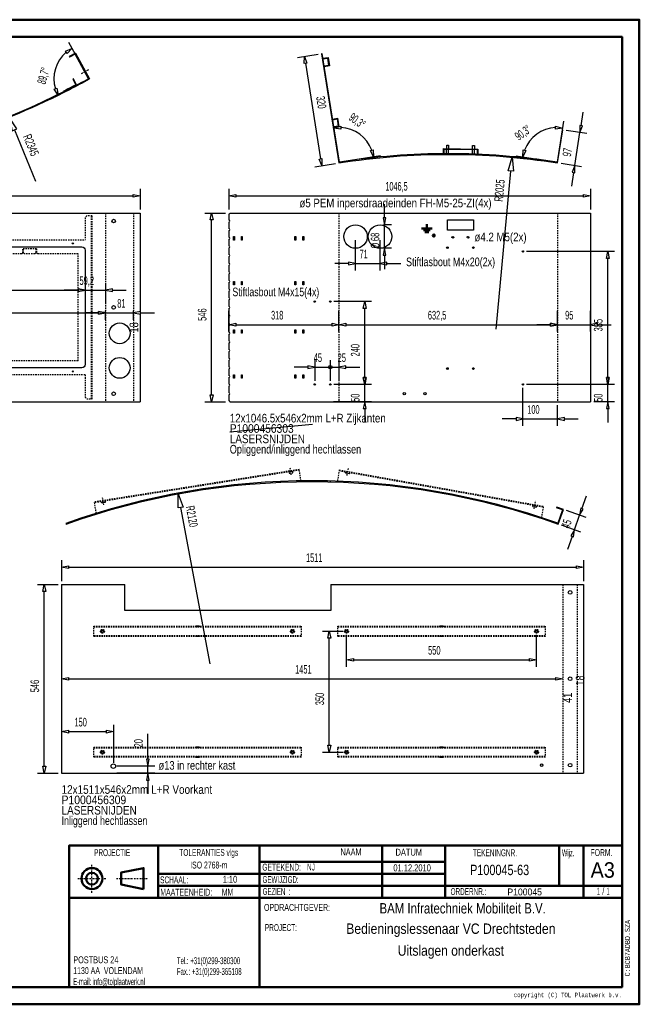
# Model space of a CAD drawing. Extents: x -12108 to -8028, y -6555 to -3705.
# Tile 3 of 3: x -9822 to -8028, y -6555 to -3705. Entities that reach past the tile are written whole.
import ezdxf
from ezdxf.enums import TextEntityAlignment as Align

# ---------------------------------------------------------------- set-up
doc = ezdxf.new("R2010")
doc.units = 0
doc.header["$MEASUREMENT"] = 0
doc.linetypes.add('DASHDOT', pattern=[8.5, 4, -2, 0.5, -2])
doc.linetypes.add('HIDDEN', pattern=[7, 4, -3])
doc.layers.get('0').update_dxf_attribs({"linetype": 'CONTINUOUS'})
for name, color, linetype in [('DIM49', 4, 'CONTINUOUS'), ('LE_GREEN', 3, 'CONTINUOUS'), ('LE_HIDDEN', 7, 'CONTINUOUS'), ('LE_MIDDLE', 7, 'CONTINUOUS'), ('LE_RED', 1, 'CONTINUOUS'), ('TXT_ALL', 7, 'CONTINUOUS'), ('TXT_DIM49', 2, 'CONTINUOUS')]:
    doc.layers.add(name, color=color, linetype=linetype)
doc.layers.add('LE_ALL', color=7, linetype='CONTINUOUS', lineweight=50)
doc.styles.add('MONOTXT', font='monotxt.shx')

# ---------------------------------------------------------------- blocks, each defined once
blk = doc.blocks.new('_D3', base_point=(-9700.9, -5613))
at = {"layer": 'DIM49', "color": 1}
for p, q in [((-9700.9, -5613), (-9680.9, -5609)), ((-9680.9, -5617), (-9700.9, -5613)), ((-9680.9, -5609), (-9680.9, -5617)), ((-9680.9, -5613), (-8269.9, -5613)), ((-8269.9, -5617), (-8269.9, -5609)), ((-8269.9, -5609), (-8249.9, -5613)), ((-8249.9, -5613), (-8269.9, -5617))]:
    blk.add_line(p, q, dxfattribs=at)
at = {"layer": 'TXT_DIM49', "width": 0.537}
blk.add_text('1451', height=25, dxfattribs=at).set_placement((-9000.9, -5598), align=Align.CENTER)
blk = doc.blocks.new('_D4', base_point=(-9700.9, -5340))
at = {"layer": 'DIM49', "color": 1}
for p, q in [((-9700.9, -5270), (-9700.9, -5330)), ((-8189.9, -5270), (-8189.9, -5330)), ((-9700.9, -5290), (-9680.9, -5286)), ((-9680.9, -5294), (-9700.9, -5290)), ((-9680.9, -5286), (-9680.9, -5294)), ((-9680.9, -5290), (-8209.9, -5290)), ((-8209.9, -5294), (-8209.9, -5286)), ((-8209.9, -5286), (-8189.9, -5290)), ((-8189.9, -5290), (-8209.9, -5294))]:
    blk.add_line(p, q, dxfattribs=at)
at = {"layer": 'TXT_DIM49', "width": 0.508}
blk.add_text('1511', height=25, dxfattribs=at).set_placement((-8969.5, -5275), align=Align.CENTER)
blk = doc.blocks.new('_D5', base_point=(-9700.9, -5886))
at = {"layer": 'DIM49', "color": 1}
for p, q in [((-9770.9, -5340), (-9710.9, -5340)), ((-9754.9, -5360), (-9750.9, -5340)), ((-9750.9, -5340), (-9746.9, -5360)), ((-9746.9, -5360), (-9754.9, -5360)), ((-9750.9, -5866), (-9750.9, -5360)), ((-9750.9, -5886), (-9754.9, -5866)), ((-9754.9, -5866), (-9746.9, -5866)), ((-9746.9, -5866), (-9750.9, -5886)), ((-9770.9, -5886), (-9710.9, -5886))]:
    blk.add_line(p, q, dxfattribs=at)
at = {"layer": 'TXT_DIM49', "width": 0.596}
blk.add_text('546', height=25, rotation=90, dxfattribs=at).set_placement((-9765.9, -5634), align=Align.CENTER)
blk = doc.blocks.new('_D6', base_point=(-8263.4, -5165.1))
at = {"layer": 'DIM49', "color": 1}
for p, q in [((-8194.5, -5120.7), (-8181, -5083)), ((-8182.3, -5146.3), (-8238.9, -5126.1)), ((-8198.2, -5119.4), (-8201.2, -5139.5)), ((-8201.2, -5139.5), (-8190.7, -5122)), ((-8190.7, -5122), (-8198.2, -5119.4)), ((-8216.3, -5181.9), (-8201.2, -5139.5)), ((-8197.5, -5188.6), (-8254, -5168.5)), ((-8216.3, -5181.9), (-8226.8, -5199.4)), ((-8219.2, -5202.1), (-8216.3, -5181.9)), ((-8223, -5200.8), (-8236.4, -5238.4)), ((-8226.8, -5199.4), (-8219.2, -5202.1))]:
    blk.add_line(p, q, dxfattribs=at)
at = {"layer": 'TXT_DIM49', "width": 0.596}
blk.add_text('45', height=25, rotation=70.375, dxfattribs=at).set_placement((-8227.4, -5168.5), align=Align.CENTER)
blk = doc.blocks.new('_D7', base_point=(-9363.6, -5077.8))
at = {"layer": 'DIM49', "color": 1}
for p, q in [((-9363.7, -5118.5), (-9363.6, -5077.8)), ((-9363.6, -5077.8), (-9348.9, -5115.8)), ((-9348.9, -5115.8), (-9363.7, -5118.5)), ((-9356.3, -5117.1), (-9272.1, -5569.4))]:
    blk.add_line(p, q, dxfattribs=at)
at = {"layer": 'TXT_DIM49', "width": 0.578}
blk.add_text('R2120', height=25, rotation=280.5514, dxfattribs=at).set_placement((-9335.8, -5145.1), align=Align.CENTER)
blk = doc.blocks.new('_D8', base_point=(-8875.9, -5825.4))
at = {"layer": 'DIM49', "color": 1}
for p, q in [((-8945.9, -5475.4), (-8885.9, -5475.4)), ((-8929.9, -5495.4), (-8925.9, -5475.4)), ((-8921.9, -5495.4), (-8929.9, -5495.4)), ((-8925.9, -5475.4), (-8921.9, -5495.4)), ((-8925.9, -5805.4), (-8925.9, -5495.4)), ((-8925.9, -5825.4), (-8929.9, -5805.4)), ((-8929.9, -5805.4), (-8921.9, -5805.4)), ((-8921.9, -5805.4), (-8925.9, -5825.4)), ((-8945.9, -5825.4), (-8885.9, -5825.4))]:
    blk.add_line(p, q, dxfattribs=at)
at = {"layer": 'TXT_DIM49', "width": 0.596}
blk.add_text('350', height=25, rotation=90, dxfattribs=at).set_placement((-8940.9, -5671.4), align=Align.CENTER)
blk = doc.blocks.new('_D9', base_point=(-8875.9, -5475.4))
at = {"layer": 'DIM49', "color": 1}
for p, q in [((-8875.9, -5578.1), (-8875.9, -5485.4)), ((-8325.9, -5578.1), (-8325.9, -5485.4)), ((-8875.9, -5558.1), (-8855.9, -5554.1)), ((-8855.9, -5554.1), (-8855.9, -5562.1)), ((-8345.9, -5562.1), (-8345.9, -5554.1)), ((-8345.9, -5554.1), (-8325.9, -5558.1)), ((-8855.9, -5562.1), (-8875.9, -5558.1)), ((-8855.9, -5558.1), (-8345.9, -5558.1)), ((-8325.9, -5558.1), (-8345.9, -5562.1))]:
    blk.add_line(p, q, dxfattribs=at)
at = {"layer": 'TXT_DIM49', "width": 0.596}
blk.add_text('550', height=25, dxfattribs=at).set_placement((-8621.9, -5543.1), align=Align.CENTER)
blk = doc.blocks.new('_D10', base_point=(-9700.9, -5886))
at = {"layer": 'DIM49', "color": 1}
for p, q in [((-9700.9, -5746), (-9700.9, -5876)), ((-9550.9, -5746), (-9550.9, -5856)), ((-9700.9, -5766), (-9680.9, -5762)), ((-9680.9, -5770), (-9700.9, -5766)), ((-9680.9, -5762), (-9680.9, -5770)), ((-9680.9, -5766), (-9570.9, -5766)), ((-9570.9, -5770), (-9570.9, -5762)), ((-9570.9, -5762), (-9550.9, -5766)), ((-9550.9, -5766), (-9570.9, -5770))]:
    blk.add_line(p, q, dxfattribs=at)
at = {"layer": 'TXT_DIM49', "width": 0.557}
blk.add_text('150', height=25, rotation=0, dxfattribs=at).set_placement((-9645.5, -5751), align=Align.CENTER)
blk = doc.blocks.new('_D11', base_point=(-9550.9, -5886))
at = {"layer": 'DIM49', "color": 1}
for p, q in [((-9450.9, -5846), (-9450.9, -5772.5)), ((-9430.9, -5866), (-9540.9, -5866)), ((-9446.9, -5846), (-9454.9, -5846)), ((-9454.9, -5846), (-9450.9, -5866)), ((-9450.9, -5866), (-9446.9, -5846)), ((-9450.9, -5886), (-9450.9, -5866)), ((-9430.9, -5886), (-9540.9, -5886)), ((-9450.9, -5886), (-9454.9, -5906)), ((-9446.9, -5906), (-9450.9, -5886)), ((-9454.9, -5906), (-9446.9, -5906)), ((-9450.9, -5906), (-9450.9, -5946))]:
    blk.add_line(p, q, dxfattribs=at)
at = {"layer": 'TXT_DIM49', "width": 0.596}
blk.add_text('20', height=25, rotation=90, dxfattribs=at).set_placement((-9465.9, -5799.6), align=Align.CENTER)
blk = doc.blocks.new('_D12', base_point=(-8896.8, -4117.6))
at = {"layer": 'DIM49', "color": 1}
for p, q in [((-8912.4, -4018.9), (-8892.7, -4013.7)), ((-8892.7, -4013.7), (-8892.2, -4021.7)), ((-8892.2, -4021.7), (-8912.4, -4018.9)), ((-8778.1, -4099.6), (-8877, -4114.6)), ((-8806.8, -4084.2), (-8799, -4082.2)), ((-8797.9, -4102.6), (-8806.8, -4084.2)), ((-8799, -4082.2), (-8797.9, -4102.6))]:
    blk.add_line(p, q, dxfattribs=at)
blk.add_arc((-8896.8, -4117.6), 100, 20.1386, 87.5222, dxfattribs=at)
at = {"layer": 'TXT_DIM49', "width": 0.488}
blk.add_text('90,3°', height=25, rotation=323.8247, dxfattribs=at).set_placement((-8852.5, -4007.6), align=Align.CENTER)
blk = doc.blocks.new('_D13', base_point=(-8266.5, -4117.6))
at = {"layer": 'DIM49', "color": 1}
for p, q in [((-8271.1, -4021.7), (-8270.6, -4013.7)), ((-8270.6, -4013.7), (-8250.9, -4018.9)), ((-8247.8, -3999.1), (-8251.7, -4023.8)), ((-8250.9, -4018.9), (-8271.1, -4021.7)), ((-8385.2, -4099.6), (-8286.3, -4114.6)), ((-8365.4, -4102.6), (-8364.3, -4082.2)), ((-8356.6, -4084.2), (-8365.4, -4102.6)), ((-8364.3, -4082.2), (-8356.6, -4084.2))]:
    blk.add_line(p, q, dxfattribs=at)
blk.add_arc((-8266.5, -4117.6), 100, 92.4778, 159.8614, dxfattribs=at)
at = {"layer": 'TXT_DIM49', "width": 0.488}
blk.add_text('90,3°', height=25, rotation=36.1639, dxfattribs=at).set_placement((-8358, -4042), align=Align.CENTER)
blk = doc.blocks.new('_D14', base_point=(-9216.4, -4538))
at = {"layer": 'DIM49', "color": 1}
for p, q in [((-9216.4, -4608), (-9216.4, -4548)), ((-8897.9, -4608), (-8897.9, -4548)), ((-9216.4, -4588), (-9196.4, -4584)), ((-9196.4, -4592), (-9216.4, -4588)), ((-9196.4, -4584), (-9196.4, -4592)), ((-9196.4, -4588), (-8917.9, -4588)), ((-8917.9, -4592), (-8917.9, -4584)), ((-8917.9, -4584), (-8897.9, -4588)), ((-8897.9, -4588), (-8917.9, -4592))]:
    blk.add_line(p, q, dxfattribs=at)
at = {"layer": 'TXT_DIM49', "width": 0.557}
blk.add_text('318', height=25, dxfattribs=at).set_placement((-9076.7, -4573), align=Align.CENTER)
blk = doc.blocks.new('_D15', base_point=(-8897.9, -4538))
at = {"layer": 'DIM49', "color": 1}
for p, q in [((-8897.9, -4608), (-8897.9, -4548)), ((-8265.4, -4608), (-8265.4, -4548)), ((-8897.9, -4588), (-8877.9, -4584)), ((-8877.9, -4592), (-8897.9, -4588)), ((-8877.9, -4584), (-8877.9, -4592)), ((-8877.9, -4588), (-8285.4, -4588)), ((-8285.4, -4592), (-8285.4, -4584)), ((-8285.4, -4584), (-8265.4, -4588)), ((-8265.4, -4588), (-8285.4, -4592))]:
    blk.add_line(p, q, dxfattribs=at)
at = {"layer": 'TXT_DIM49', "width": 0.535}
blk.add_text('632,5', height=25, dxfattribs=at).set_placement((-8613.8, -4573), align=Align.CENTER)
blk = doc.blocks.new('_D16', base_point=(-8265.4, -4538))
at = {"layer": 'DIM49', "color": 1}
for p, q in [((-8265.4, -4608), (-8265.4, -4548)), ((-8169.9, -4608), (-8169.9, -4548)), ((-8285.4, -4588), (-8325.4, -4588)), ((-8265.4, -4588), (-8285.4, -4584)), ((-8285.4, -4584), (-8285.4, -4592)), ((-8285.4, -4592), (-8265.4, -4588)), ((-8265.4, -4588), (-8169.9, -4588)), ((-8149.9, -4584), (-8169.9, -4588)), ((-8169.9, -4588), (-8149.9, -4592)), ((-8149.9, -4592), (-8149.9, -4584)), ((-8149.9, -4588), (-8109.9, -4588))]:
    blk.add_line(p, q, dxfattribs=at)
at = {"layer": 'TXT_DIM49', "width": 0.596}
blk.add_text('95', height=25, dxfattribs=at).set_placement((-8231.2, -4573), align=Align.CENTER)
blk = doc.blocks.new('_D17', base_point=(-9216.4, -4265))
at = {"layer": 'DIM49', "color": 1}
for p, q in [((-9216.4, -4195), (-9216.4, -4255)), ((-9216.4, -4215), (-9196.4, -4211)), ((-9196.4, -4219), (-9216.4, -4215)), ((-9196.4, -4211), (-9196.4, -4219)), ((-9196.4, -4215), (-8189.9, -4215)), ((-8189.9, -4219), (-8189.9, -4211)), ((-8189.9, -4211), (-8169.9, -4215)), ((-8169.9, -4215), (-8189.9, -4219)), ((-8169.9, -4195), (-8169.9, -4255))]:
    blk.add_line(p, q, dxfattribs=at)
at = {"layer": 'TXT_DIM49', "width": 0.526}
blk.add_text('1046,5', height=25, dxfattribs=at).set_placement((-8731.3, -4200), align=Align.CENTER)
blk = doc.blocks.new('_D18', base_point=(-9216.4, -4811))
at = {"layer": 'DIM49', "color": 1}
for p, q in [((-9286.4, -4265), (-9226.4, -4265)), ((-9270.4, -4285), (-9266.4, -4265)), ((-9266.4, -4265), (-9262.4, -4285)), ((-9262.4, -4285), (-9270.4, -4285)), ((-9266.4, -4791), (-9266.4, -4285)), ((-9286.4, -4811), (-9226.4, -4811)), ((-9266.4, -4811), (-9270.4, -4791)), ((-9270.4, -4791), (-9262.4, -4791)), ((-9262.4, -4791), (-9266.4, -4811))]:
    blk.add_line(p, q, dxfattribs=at)
at = {"layer": 'TXT_DIM49', "width": 0.596}
blk.add_text('546', height=25, rotation=90, dxfattribs=at).set_placement((-9281.4, -4559), align=Align.CENTER)
blk = doc.blocks.new('_D19', base_point=(-8264.9, -4119.9))
at = {"layer": 'DIM49', "color": 1}
for p, q in [((-8197.2, -4012.2), (-8190.9, -3972.7)), ((-8193.2, -4012.8), (-8201.1, -4011.5)), ((-8201.1, -4011.5), (-8200.3, -4031.9)), ((-8200.3, -4031.9), (-8193.2, -4012.8)), ((-8180.6, -4035.1), (-8239.8, -4025.7)), ((-8215.5, -4127.7), (-8200.3, -4031.9)), ((-8195.7, -4130.9), (-8255, -4121.5)), ((-8215.5, -4127.7), (-8222.6, -4146.9)), ((-8214.7, -4148.1), (-8215.5, -4127.7)), ((-8218.6, -4147.5), (-8224.9, -4187)), ((-8222.6, -4146.9), (-8214.7, -4148.1))]:
    blk.add_line(p, q, dxfattribs=at)
at = {"layer": 'TXT_DIM49', "width": 0.596}
blk.add_text('97', height=25, rotation=81, dxfattribs=at).set_placement((-8224.8, -4090.9), align=Align.CENTER)
blk = doc.blocks.new('_D20', base_point=(-8948.5, -3803.8))
at = {"layer": 'DIM49', "color": 1}
for p, q in [((-9017.6, -3814.8), (-8958.4, -3805.4)), ((-8998.7, -3832), (-8997.9, -3811.7)), ((-8997.9, -3811.7), (-8990.8, -3830.8)), ((-8990.8, -3830.8), (-8998.7, -3832)), ((-8994.8, -3831.4), (-8951, -4108)), ((-8967.6, -4130.9), (-8908.3, -4121.5)), ((-8954.9, -4108.6), (-8947, -4107.4)), ((-8947.8, -4127.7), (-8954.9, -4108.6)), ((-8947, -4107.4), (-8947.8, -4127.7))]:
    blk.add_line(p, q, dxfattribs=at)
at = {"layer": 'TXT_DIM49', "width": 0.596}
blk.add_text('320', height=25, rotation=279, dxfattribs=at).set_placement((-8961.3, -3946.6), align=Align.CENTER)
blk = doc.blocks.new('_D21', base_point=(-8581.7, -6120))
at = {"layer": 'DIM49', "color": 1}
for p, q in [((-8407.9, -4142.6), (-8396.8, -4103.4)), ((-8396.8, -4103.4), (-8393, -4144)), ((-8442.4, -4601.3), (-8400.4, -4143.3)), ((-8393, -4144), (-8407.9, -4142.6))]:
    blk.add_line(p, q, dxfattribs=at)
at = {"layer": 'TXT_DIM49', "width": 0.602}
blk.add_text('R2025', height=25, rotation=84.7621, dxfattribs=at).set_placement((-8420.8, -4200.7), align=Align.CENTER)
blk = doc.blocks.new('_D22', base_point=(-8365.4, -4761))
at = {"layer": 'DIM49', "color": 1}
for p, q in [((-8119.9, -4741), (-8119.9, -4701)), ((-8115.9, -4741), (-8123.9, -4741)), ((-8123.9, -4741), (-8119.9, -4761)), ((-8119.9, -4761), (-8115.9, -4741)), ((-8099.9, -4761), (-8355.4, -4761)), ((-8119.9, -4811), (-8119.9, -4761)), ((-8099.9, -4811), (-8159.9, -4811)), ((-8119.9, -4811), (-8123.9, -4831)), ((-8115.9, -4831), (-8119.9, -4811)), ((-8123.9, -4831), (-8115.9, -4831)), ((-8119.9, -4831), (-8119.9, -4871))]:
    blk.add_line(p, q, dxfattribs=at)
at = {"layer": 'TXT_DIM49', "width": 0.596}
blk.add_text('50', height=25, rotation=90, dxfattribs=at).set_placement((-8134.9, -4799.5), align=Align.CENTER)
blk = doc.blocks.new('_D23', base_point=(-8365.4, -4761))
at = {"layer": 'DIM49', "color": 1}
for p, q in [((-8099.9, -4376), (-8355.4, -4376)), ((-8123.9, -4396), (-8119.9, -4376)), ((-8119.9, -4376), (-8115.9, -4396)), ((-8115.9, -4396), (-8123.9, -4396)), ((-8119.9, -4741), (-8119.9, -4396)), ((-8119.9, -4761), (-8123.9, -4741)), ((-8123.9, -4741), (-8115.9, -4741)), ((-8115.9, -4741), (-8119.9, -4761)), ((-8099.9, -4761), (-8355.4, -4761))]:
    blk.add_line(p, q, dxfattribs=at)
at = {"layer": 'TXT_DIM49', "width": 0.596}
blk.add_text('385', height=25, rotation=90, dxfattribs=at).set_placement((-8134.9, -4589.5), align=Align.CENTER)
blk = doc.blocks.new('_D24', base_point=(-8365.4, -4761))
at = {"layer": 'DIM49', "color": 1}
for p, q in [((-8365.4, -4881), (-8365.4, -4771)), ((-8265.4, -4881), (-8265.4, -4821)), ((-8385.4, -4861), (-8425.4, -4861)), ((-8365.4, -4861), (-8385.4, -4857)), ((-8385.4, -4857), (-8385.4, -4865)), ((-8385.4, -4865), (-8365.4, -4861)), ((-8365.4, -4861), (-8265.4, -4861)), ((-8245.4, -4857), (-8265.4, -4861)), ((-8265.4, -4861), (-8245.4, -4865)), ((-8245.4, -4865), (-8245.4, -4857)), ((-8245.4, -4861), (-8205.4, -4861))]:
    blk.add_line(p, q, dxfattribs=at)
at = {"layer": 'TXT_DIM49', "width": 0.557}
blk.add_text('100', height=25, rotation=360, dxfattribs=at).set_placement((-8335, -4846), align=Align.CENTER)
blk = doc.blocks.new('_D25', base_point=(-8922.9, -4761))
at = {"layer": 'DIM49', "color": 1}
for p, q in [((-8803.4, -4521), (-8912.9, -4521)), ((-8827.4, -4541), (-8823.4, -4521)), ((-8823.4, -4521), (-8819.4, -4541)), ((-8819.4, -4541), (-8827.4, -4541)), ((-8823.4, -4741), (-8823.4, -4541)), ((-8823.4, -4761), (-8827.4, -4741)), ((-8827.4, -4741), (-8819.4, -4741)), ((-8819.4, -4741), (-8823.4, -4761)), ((-8803.4, -4761), (-8912.9, -4761))]:
    blk.add_line(p, q, dxfattribs=at)
at = {"layer": 'TXT_DIM49', "width": 0.596}
blk.add_text('240', height=25, rotation=90, dxfattribs=at).set_placement((-8838.4, -4662), align=Align.CENTER)
blk = doc.blocks.new('_D26', base_point=(-8923.4, -4811))
at = {"layer": 'DIM49', "color": 1}
for p, q in [((-8823.4, -4741), (-8823.4, -4701)), ((-8819.4, -4741), (-8827.4, -4741)), ((-8827.4, -4741), (-8823.4, -4761)), ((-8823.4, -4761), (-8819.4, -4741)), ((-8803.4, -4761), (-8912.9, -4761)), ((-8823.4, -4811), (-8823.4, -4761)), ((-8803.4, -4811), (-8913.4, -4811)), ((-8823.4, -4811), (-8827.4, -4831)), ((-8819.4, -4831), (-8823.4, -4811)), ((-8827.4, -4831), (-8819.4, -4831)), ((-8823.4, -4831), (-8823.4, -4871))]:
    blk.add_line(p, q, dxfattribs=at)
at = {"layer": 'TXT_DIM49', "width": 0.596}
blk.add_text('50', height=25, rotation=90, dxfattribs=at).set_placement((-8838.4, -4799.5), align=Align.CENTER)
blk = doc.blocks.new('_D27', base_point=(-8967.9, -4761))
at = {"layer": 'DIM49', "color": 1}
for p, q in [((-8967.9, -4691), (-8967.9, -4751)), ((-8922.9, -4691), (-8922.9, -4751)), ((-8987.9, -4711), (-9027.9, -4711)), ((-8967.9, -4711), (-8987.9, -4707)), ((-8987.9, -4707), (-8987.9, -4715)), ((-8987.9, -4715), (-8967.9, -4711)), ((-8967.9, -4711), (-8922.9, -4711))]:
    blk.add_line(p, q, dxfattribs=at)
blk.add_circle((-8922.9, -4711), 5, dxfattribs=at)
at = {"layer": 'TXT_DIM49', "width": 0.596}
blk.add_text('45', height=25, dxfattribs=at).set_placement((-8959, -4696), align=Align.CENTER)
blk = doc.blocks.new('_D28', base_point=(-8922.9, -4761))
at = {"layer": 'DIM49', "color": 1}
for p, q in [((-8922.9, -4691), (-8922.9, -4751)), ((-8897.9, -4691), (-8897.9, -4751)), ((-8922.9, -4711), (-8897.9, -4711)), ((-8877.9, -4707), (-8897.9, -4711)), ((-8897.9, -4711), (-8877.9, -4715)), ((-8877.9, -4715), (-8877.9, -4707)), ((-8877.9, -4711), (-8837.9, -4711))]:
    blk.add_line(p, q, dxfattribs=at)
at = {"layer": 'TXT_DIM49', "width": 0.596}
blk.add_text('25', height=25, dxfattribs=at).set_placement((-8889.8, -4696.2), align=Align.CENTER)
blk = doc.blocks.new('_D29', base_point=(-8778.9, -4367))
at = {"layer": 'DIM49', "color": 1}
for p, q in [((-8765.9, -4279), (-8765.9, -4239)), ((-8761.9, -4279), (-8769.9, -4279)), ((-8769.9, -4279), (-8765.9, -4299)), ((-8745.9, -4299), (-8768.9, -4299)), ((-8765.9, -4299), (-8761.9, -4279)), ((-8765.9, -4367), (-8765.9, -4299)), ((-8765.9, -4367), (-8769.9, -4387)), ((-8769.9, -4387), (-8761.9, -4387)), ((-8745.9, -4367), (-8768.9, -4367)), ((-8761.9, -4387), (-8765.9, -4367)), ((-8765.9, -4387), (-8765.9, -4427))]:
    blk.add_line(p, q, dxfattribs=at)
at = {"layer": 'TXT_DIM49'}
for s, width, p in [('68', 0.596, (-8780.9, -4334)), ('Ø', 0.537, (-8780.9, -4359.1))]:
    blk.add_text(s, height=25, rotation=90, dxfattribs=dict(at, width=width)).set_placement(p, align=Align.CENTER)
blk = doc.blocks.new('_D30', base_point=(-8849.9, -4333))
at = {"layer": 'DIM49', "color": 1}
for p, q in [((-8849.9, -4431.2), (-8849.9, -4343)), ((-8778.9, -4431.2), (-8778.9, -4343)), ((-8869.9, -4411.2), (-8909.9, -4411.2)), ((-8849.9, -4411.2), (-8869.9, -4407.2)), ((-8869.9, -4407.2), (-8869.9, -4415.2)), ((-8869.9, -4415.2), (-8849.9, -4411.2)), ((-8849.9, -4411.2), (-8778.9, -4411.2)), ((-8758.9, -4407.2), (-8778.9, -4411.2)), ((-8778.9, -4411.2), (-8758.9, -4415.2)), ((-8758.9, -4415.2), (-8758.9, -4407.2)), ((-8758.9, -4411.2), (-8718.9, -4411.2))]:
    blk.add_line(p, q, dxfattribs=at)
at = {"layer": 'TXT_DIM49', "width": 0.537}
blk.add_text('71', height=25, dxfattribs=at).set_placement((-8826.5, -4396.2), align=Align.CENTER)
blk = doc.blocks.new('_D31', base_point=(-9623, -3876))
at = {"layer": 'DIM49', "color": 1}
for p, q in [((-9689.6, -3796.2), (-9670.8, -3788.2)), ((-9670.8, -3788.2), (-9685.1, -3802.8)), ((-9680.4, -3770.7), (-9661.7, -3804.9)), ((-9685.1, -3802.8), (-9689.6, -3796.2)), ((-9728.6, -3932.9), (-9640.6, -3885.5)), ((-9722.4, -3906.5), (-9715, -3903.5)), ((-9715, -3903.5), (-9711, -3923.5)), ((-9711, -3923.5), (-9722.4, -3906.5))]:
    blk.add_line(p, q, dxfattribs=at)
blk.add_arc((-9623, -3876), 100, 130.0783, -163.1707, dxfattribs=at)
at = {"layer": 'TXT_DIM49', "width": 0.488}
blk.add_text('89,7°', height=25, rotation=73.4481, dxfattribs=at).set_placement((-9741.5, -3871.3), align=Align.CENTER)
blk = doc.blocks.new('_D32', base_point=(-11911.8, -4265))
at = {"layer": 'DIM49', "color": 1}
for p, q in [((-11911.8, -4195), (-11911.8, -4255)), ((-11911.8, -4215), (-11891.8, -4211)), ((-11891.8, -4219), (-11911.8, -4215)), ((-11891.8, -4211), (-11891.8, -4219)), ((-11891.8, -4215), (-9493.7, -4215)), ((-9493.7, -4219), (-9493.7, -4211)), ((-9493.7, -4211), (-9473.7, -4215)), ((-9473.7, -4215), (-9493.7, -4219)), ((-9473.7, -4195), (-9473.7, -4255))]:
    blk.add_line(p, q, dxfattribs=at)
at = {"layer": 'TXT_DIM49', "width": 0.526}
blk.add_text('2438,1', height=25, dxfattribs=at).set_placement((-10749.3, -4200), align=Align.CENTER)
blk = doc.blocks.new('_D38', base_point=(-10291.2, -4538))
at = {"layer": 'DIM49', "color": 1}
for p, q in [((-10291.2, -4468), (-10291.2, -4528)), ((-9632.9, -4468), (-9632.9, -4528)), ((-10291.2, -4488), (-10271.2, -4484)), ((-10271.2, -4492), (-10291.2, -4488)), ((-10271.2, -4484), (-10271.2, -4492)), ((-10271.2, -4488), (-9652.9, -4488)), ((-9652.9, -4492), (-9652.9, -4484)), ((-9652.9, -4484), (-9632.9, -4488)), ((-9632.9, -4488), (-9652.9, -4492))]:
    blk.add_line(p, q, dxfattribs=at)
at = {"layer": 'TXT_DIM49', "width": 0.535}
blk.add_text('658,3', height=25, dxfattribs=at).set_placement((-9994.2, -4473), align=Align.CENTER)
blk = doc.blocks.new('_D39', base_point=(-9632.9, -4538))
at = {"layer": 'DIM49', "color": 1}
for p, q in [((-9632.9, -4468), (-9632.9, -4528)), ((-9573.7, -4468), (-9573.7, -4528)), ((-9652.9, -4488), (-9692.9, -4488)), ((-9632.9, -4488), (-9652.9, -4484)), ((-9652.9, -4484), (-9652.9, -4492)), ((-9652.9, -4492), (-9632.9, -4488)), ((-9632.9, -4488), (-9573.7, -4488)), ((-9553.7, -4484), (-9573.7, -4488)), ((-9573.7, -4488), (-9553.7, -4492)), ((-9553.7, -4492), (-9553.7, -4484)), ((-9553.7, -4488), (-9513.7, -4488))]:
    blk.add_line(p, q, dxfattribs=at)
at = {"layer": 'TXT_DIM49', "width": 0.52}
blk.add_text('59,2', height=25, dxfattribs=at).set_placement((-9628, -4473), align=Align.CENTER)
blk = doc.blocks.new('_D40', base_point=(-11911.8, -4538))
at = {"layer": 'DIM49', "color": 1}
for p, q in [((-11911.8, -4573.8), (-11911.8, -4548)), ((-11911.8, -4553.8), (-11891.8, -4549.8)), ((-11891.8, -4557.8), (-11911.8, -4553.8)), ((-11891.8, -4549.8), (-11891.8, -4557.8)), ((-11891.8, -4553.8), (-9593.7, -4553.8)), ((-9593.7, -4557.8), (-9593.7, -4549.8)), ((-9593.7, -4549.8), (-9573.7, -4553.8)), ((-9573.7, -4553.8), (-9593.7, -4557.8)), ((-9573.7, -4573.8), (-9573.7, -4548))]:
    blk.add_line(p, q, dxfattribs=at)
at = {"layer": 'TXT_DIM49', "width": 0.526}
blk.add_text('2338,1', height=25, dxfattribs=at).set_placement((-10780.9, -4538.8), align=Align.CENTER)
blk = doc.blocks.new('_D41', base_point=(-9573.7, -4538))
at = {"layer": 'DIM49', "color": 1}
for p, q in [((-9593.7, -4553.8), (-9633.7, -4553.8)), ((-9573.7, -4553.8), (-9593.7, -4549.8)), ((-9593.7, -4549.8), (-9593.7, -4557.8)), ((-9593.7, -4557.8), (-9573.7, -4553.8)), ((-9573.7, -4573.8), (-9573.7, -4548)), ((-9573.7, -4553.8), (-9492.2, -4553.8)), ((-9492.2, -4573.8), (-9492.2, -4548)), ((-9472.2, -4549.8), (-9492.2, -4553.8)), ((-9492.2, -4553.8), (-9472.2, -4557.8)), ((-9472.2, -4557.8), (-9472.2, -4549.8)), ((-9472.2, -4553.8), (-9432.2, -4553.8))]:
    blk.add_line(p, q, dxfattribs=at)
at = {"layer": 'TXT_DIM49', "width": 0.537}
blk.add_text('81', height=25, dxfattribs=at).set_placement((-9527.7, -4538.8), align=Align.CENTER)
blk = doc.blocks.new('_D46', base_point=(-10742.8, -1818))
at = {"layer": 'DIM49', "color": 1}
for p, q in [((-9852.2, -3987.3), (-9843.9, -4027.1)), ((-9830.1, -4021.4), (-9852.2, -3987.3)), ((-9843.9, -4027.1), (-9830.1, -4021.4)), ((-9837, -4024.3), (-9776.2, -4172.3))]:
    blk.add_line(p, q, dxfattribs=at)
at = {"layer": 'TXT_DIM49', "width": 0.602}
blk.add_text('R2345', height=25, rotation=292.3209, dxfattribs=at).set_placement((-9800.8, -4072.9), align=Align.CENTER)

msp = doc.modelspace()

# ---------------------------------------------------------------- linework, layer by layer
for p, q in [((-9660.9, -3802.2), (-9678.5, -3811.8)), ((-9678.5, -3811.8), (-9677.5, -3813.5)), ((-9661.7, -3804.9), (-9677.5, -3813.5)), ((-9623, -3876), (-9661.7, -3804.9)), ((-9660.9, -3802.2), (-9620.2, -3876.8)), ((-9676.2, -3904.1), (-9675.3, -3905.9)), ((-9675.3, -3903.7), (-9674.4, -3905.4)), ((-9666.5, -3876.6), (-9668.3, -3877.5)), ((-9668.3, -3877.5), (-9660, -3893.5)), ((-9657.3, -3894.3), (-9666.5, -3876.6)), ((-9694.3, -3911), (-9693.4, -3912.8)), ((-8916.6, -3992.7), (-8901.8, -3990.3)), ((-8916.3, -3994.7), (-8903.4, -3992.6)), ((-8900.1, -4013.4), (-8913, -4015.4)), ((-8897.8, -4015), (-8912.7, -4017.4)), ((-8903.4, -3992.6), (-8900.1, -4013.4)), ((-8901.8, -3990.3), (-8897.8, -4015)), ((-8601.3, -4093.1), (-8599.8, -4093.1)), ((-8596, -4078.2), (-8596.3, -4093)), ((-8596, -4078.2), (-8496, -4079.9)), ((-8594.6, -4079.7), (-8594.8, -4093)), ((-8594.6, -4079.7), (-8497.6, -4081.4)), ((-8497.6, -4081.4), (-8497.8, -4094.7)), ((-8496, -4079.9), (-8496.3, -4094.8)), ((-8492.8, -4095), (-8491.3, -4095)), ((-8492.8, -4095), (-8491.3, -4095)), ((-9214.2, -4898.2), (-8974.2, -4875.9)), ((-8922.5, -5042.6), (-8922.5, -5040.6)), ((-9512.6, -5111.2), (-9513.1, -5109.2)), ((-8267.1, -5116), (-8267.8, -5117.9)), ((-8250.8, -5124), (-8267.8, -5117.9)), ((-8248.3, -5122.7), (-8267.1, -5116)), ((-8250.8, -5124), (-8264.6, -5162.6)), ((-8263.4, -5165.1), (-8248.3, -5122.7))]:
    msp.add_line(p, q)
for points in [[(-8249.7, -4024.1, 0.000236), (-8251.7, -4023.8), (-8266.5, -4117.6, 0.078205), (-8896.8, -4117.6), (-8946.5, -3803.5, 0.000213), (-8948.5, -3803.8), (-8898.4, -4119.9, -0.078702), (-8264.9, -4119.9), (-8249.7, -4024.1)], [(-8266.7, -4118.6, 0.030042), (-8508.8, -4095.3, 0.009255), (-8583.8, -4094)], [(-8264.6, -5162.6, 0.172712), (-9688.1, -5163.2), (-9687.4, -5165.1, -0.172955), (-8263.4, -5165.1)]]:
    msp.add_lwpolyline(points, format="xyb")
for points in [[(-8944.4, -3816.9), (-8929.6, -3814.5), (-8925.7, -3839.2), (-8940.5, -3841.6)], [(-8944.1, -3818.8), (-8931.3, -3816.8), (-8928, -3837.6), (-8940.8, -3839.6)], [(-8586.3, -4093), (-8585.9, -4068.5), (-8585.3, -4068), (-8581.4, -4068), (-8580.9, -4068.5), (-8581.3, -4093)], [(-8511.3, -4094.3), (-8510.9, -4069.8), (-8510.4, -4069.3), (-8506.4, -4069.3), (-8505.9, -4069.8), (-8506.3, -4094.3)]]:
    msp.add_lwpolyline(points)
msp.add_circle((-9550.9, -5866), 6.5)
for radius, start, end in [(2343, -118.6005, -61.4483), (2343, -118.6005, -61.4483), (2341, -63.3909, -62.4484), (2345, -62.8952, -61.3994), (2345, -78.9593, -62.9196)]:
    msp.add_arc((-10742.8, -1818), radius, start, end)
at = {"layer": 'LE_ALL', "color": 1}
for p, q in [((-8653.5, -4314.8), (-8643.4, -4314.8)), ((-8637.4, -4320), (-8649.4, -4320)), ((-8628.4, -4310.1), (-8643.4, -4310.1)), ((-8633.4, -4314.8), (-8643.4, -4314.8)), ((-8590.6, -6142.5), (-9128, -6142.5)), ((-8590.6, -6212.5), (-9421.7, -6212.5))]:
    msp.add_line(p, q, dxfattribs=at)
at = {"layer": 'LE_ALL', "color": 10}
for p, q in [((-9421.7, -6095.2), (-9421.7, -6247.5)), ((-9128, -6095.2), (-9128, -6505.2)), ((-8772.6, -6095.2), (-8772.6, -6247.5)), ((-8590.6, -6095.2), (-8590.6, -6247.5)), ((-8260.3, -6095.2), (-8260.3, -6212.5)), ((-8190.3, -6095.2), (-8190.3, -6247.5)), ((-8078.5, -6247.5), (-9678.5, -6247.5))]:
    msp.add_line(p, q, dxfattribs=at)
for points in [[(-12108.5, -6555.2), (-8028.5, -6555.2), (-8028.5, -3705.2), (-12108.5, -3705.2), (-12108.5, -6555.2)], [(-12058.5, -6505.2), (-8078.5, -6505.2), (-8078.5, -3755.2), (-12058.5, -3755.2), (-12058.5, -6505.2)], [(-8078.5, -6095.2), (-9678.5, -6095.2), (-9678.5, -6505.2)], [(-9463.3, -6221.6), (-9528.6, -6208.4), (-9528.6, -6174.1), (-9463.3, -6161), (-9463.3, -6221.6)], [(-8078.5, -6212.5), (-8590.6, -6212.5)]]:
    msp.add_lwpolyline(points, dxfattribs=at)
at = {"layer": 'LE_ALL', "color": 1}
for points in [[(-8658.5, -4310.1), (-8643.4, -4310.1), (-8643.4, -4297.4)], [(-8590.6, -6177.5), (-9128, -6177.5), (-9421.7, -6177.5)]]:
    msp.add_lwpolyline(points, dxfattribs=at)
msp.add_circle((-8623.4, -4330.1), 3, dxfattribs=at)
at = {"layer": 'LE_ALL', "color": 10}
for radius in [30.3, 17.1]:
    msp.add_circle((-9612.9, -6191.3), radius, dxfattribs=at)
at = {"layer": 'LE_GREEN'}
for p, q in [((-11911.8, -4265), (-9473.7, -4265)), ((-9473.7, -4265), (-9473.7, -4811)), ((-9216.4, -4268.3), (-9216.4, -4284.6)), ((-9213.9, -4265), (-8169.9, -4265)), ((-8169.9, -4265), (-8169.9, -4811)), ((-9216.4, -4291.3), (-9216.4, -4309.6)), ((-9216.4, -4316.3), (-9216.4, -4334.6)), ((-9216.4, -4341.3), (-9216.4, -4359.6)), ((-9216.4, -4366.3), (-9216.4, -4384.6)), ((-9216.4, -4391.3), (-9216.4, -4409.6)), ((-9216.4, -4416.3), (-9216.4, -4434.6)), ((-9216.4, -4441.3), (-9216.4, -4459.6)), ((-9216.4, -4466.3), (-9216.4, -4484.6)), ((-9216.4, -4491.3), (-9216.4, -4509.6)), ((-9216.4, -4516.3), (-9216.4, -4534.6)), ((-9216.4, -4541.3), (-9216.4, -4559.6)), ((-9216.4, -4566.3), (-9216.4, -4584.6)), ((-9216.4, -4591.3), (-9216.4, -4609.6)), ((-9216.4, -4616.3), (-9216.4, -4634.6)), ((-9216.4, -4641.3), (-9216.4, -4659.6)), ((-9216.4, -4666.3), (-9216.4, -4684.6)), ((-9216.4, -4691.3), (-9216.4, -4709.6)), ((-9216.4, -4716.3), (-9216.4, -4734.6)), ((-9216.4, -4741.3), (-9216.4, -4759.6)), ((-9216.4, -4766.3), (-9216.4, -4784.6)), ((-11911.8, -4811), (-9473.7, -4811)), ((-9216.4, -4791.3), (-9216.4, -4807.6)), ((-9213.9, -4811), (-8169.9, -4811)), ((-9700.9, -5340), (-9517.8, -5340)), ((-9700.9, -5340), (-9700.9, -5886)), ((-8921.5, -5340), (-8189.9, -5340)), ((-8189.9, -5340), (-8189.9, -5886)), ((-9700.9, -5886), (-8189.9, -5886))]:
    msp.add_line(p, q, dxfattribs=at)
for points in [[(-8508.8, -4314), (-8583.8, -4314), (-8583.8, -4285), (-8508.8, -4285), (-8508.8, -4314)], [(-9200.7, -4333), (-9200.7, -4343), (-9203.2, -4343), (-9203.2, -4333), (-9200.7, -4333)], [(-9180.2, -4343), (-9180.2, -4333), (-9177.7, -4333), (-9177.7, -4343), (-9180.2, -4343)], [(-9022.7, -4333), (-9022.7, -4343), (-9025.2, -4343), (-9025.2, -4333), (-9022.7, -4333)], [(-9002.2, -4343), (-9002.2, -4333), (-8999.7, -4333), (-8999.7, -4343), (-9002.2, -4343)], [(-9200.7, -4463), (-9200.7, -4473), (-9203.2, -4473), (-9203.2, -4463), (-9200.7, -4463)], [(-9180.2, -4473), (-9180.2, -4463), (-9177.7, -4463), (-9177.7, -4473), (-9180.2, -4473)], [(-9022.7, -4463), (-9022.7, -4473), (-9025.2, -4473), (-9025.2, -4463), (-9022.7, -4463)], [(-9002.2, -4473), (-9002.2, -4463), (-8999.7, -4463), (-8999.7, -4473), (-9002.2, -4473)], [(-9200.7, -4603), (-9200.7, -4613), (-9203.2, -4613), (-9203.2, -4603), (-9200.7, -4603)], [(-9180.2, -4613), (-9180.2, -4603), (-9177.7, -4603), (-9177.7, -4613), (-9180.2, -4613)], [(-9022.7, -4603), (-9022.7, -4613), (-9025.2, -4613), (-9025.2, -4603), (-9022.7, -4603)], [(-9002.2, -4613), (-9002.2, -4603), (-8999.7, -4603), (-8999.7, -4613), (-9002.2, -4613)], [(-9200.7, -4733), (-9200.7, -4743), (-9203.2, -4743), (-9203.2, -4733), (-9200.7, -4733)], [(-9180.2, -4743), (-9180.2, -4733), (-9177.7, -4733), (-9177.7, -4743), (-9180.2, -4743)], [(-9022.7, -4733), (-9022.7, -4743), (-9025.2, -4743), (-9025.2, -4733), (-9022.7, -4733)], [(-9002.2, -4743), (-9002.2, -4733), (-8999.7, -4733), (-8999.7, -4743), (-9002.2, -4743)], [(-8921.5, -5340), (-8921.5, -5415), (-9517.8, -5415), (-9517.8, -5340)], [(-9302.6, -5462.7), (-9312.6, -5462.7), (-9312.6, -5460.2), (-9302.6, -5460.2), (-9302.6, -5462.7)], [(-8595.9, -5462.7), (-8605.9, -5462.7), (-8605.9, -5460.2), (-8595.9, -5460.2), (-8595.9, -5462.7)], [(-9312.6, -5490.7), (-9312.6, -5488.2), (-9302.6, -5488.2), (-9302.6, -5490.7), (-9312.6, -5490.7)], [(-8605.9, -5490.7), (-8605.9, -5488.2), (-8595.9, -5488.2), (-8595.9, -5490.7), (-8605.9, -5490.7)], [(-9302.6, -5812.7), (-9312.6, -5812.7), (-9312.6, -5810.2), (-9302.6, -5810.2), (-9302.6, -5812.7)], [(-8595.9, -5812.7), (-8605.9, -5812.7), (-8605.9, -5810.2), (-8595.9, -5810.2), (-8595.9, -5812.7)], [(-9312.6, -5840.7), (-9312.6, -5838.2), (-9302.6, -5838.2), (-9302.6, -5840.7), (-9312.6, -5840.7)], [(-8605.9, -5840.7), (-8605.9, -5838.2), (-8595.9, -5838.2), (-8595.9, -5840.7), (-8605.9, -5840.7)]]:
    msp.add_lwpolyline(points, dxfattribs=at)
msp.add_lwpolyline([(-9641.9, -4713), (-10282.2, -4713, -0.414214), (-10291.2, -4704), (-10291.2, -4372, -0.414214), (-10282.2, -4363), (-9641.9, -4363, -0.414214), (-9632.9, -4372), (-9632.9, -4704, -0.414214), (-9641.9, -4713)], format="xyb", dxfattribs=at)
for centre, radius in [((-9550.2, -4288), 5.25), ((-8849.9, -4333), 34), ((-8778.9, -4333), 34), ((-9668.3, -4352.7), 1.65), ((-8568.3, -4335), 2.1), ((-8524.3, -4335), 2.1), ((-8583.8, -4365), 2.5), ((-8508.8, -4365), 2.5), ((-9550.2, -4538), 5.25), ((-9532.7, -4613), 30), ((-9532.7, -4713), 30), ((-9668.3, -4723.3), 1.65), ((-8583.8, -4715), 2.5), ((-8508.8, -4715), 2.5), ((-9550.2, -4788), 5.25), ((-8708.9, -4788), 3.5), ((-8648.9, -4788), 3.5), ((-8228.9, -5363), 5.25), ((-8228.9, -5613), 5.25), ((-8311.2, -5863), 3.5), ((-8228.9, -5863), 5.25)]:
    msp.add_circle(centre, radius, dxfattribs=at)
for centre, start, end in [((-9217.4, -4265), -73.3985, 0), ((-9217.4, -4288), -73.3985, 73.3985), ((-9217.4, -4313), -73.3985, 73.3985), ((-9217.4, -4338), -73.3985, 73.3985), ((-9217.4, -4363), -73.3985, 73.3985), ((-9217.4, -4388), -73.3985, 73.3985), ((-9217.4, -4413), -73.3985, 73.3985), ((-9217.4, -4438), -73.3985, 73.3985), ((-9217.4, -4463), -73.3985, 73.3985), ((-9217.4, -4488), -73.3985, 73.3985), ((-9217.4, -4513), -73.3985, 73.3985), ((-9217.4, -4538), -73.3985, 73.3985), ((-9217.4, -4563), -73.3985, 73.3985), ((-9217.4, -4588), -73.3985, 73.3985), ((-9217.4, -4613), -73.3985, 73.3985), ((-9217.4, -4638), -73.3985, 73.3985), ((-9217.4, -4663), -73.3985, 73.3985), ((-9217.4, -4688), -73.3985, 73.3985), ((-9217.4, -4713), -73.3985, 73.3985), ((-9217.4, -4738), -73.3985, 73.3985), ((-9217.4, -4763), -73.3985, 73.3985), ((-9217.4, -4788), -73.3985, 73.3985), ((-9217.4, -4811), 0, 73.3985)]:
    msp.add_arc(centre, 3.5, start, end, dxfattribs=at)
at = {"layer": 'LE_HIDDEN', "color": 1, "linetype": 'HIDDEN'}
for p, q in [((-9614.6, -4803), (-9614.6, -4273)), ((-9573.7, -4265), (-9573.7, -4811)), ((-9492.2, -4265), (-9492.2, -4811)), ((-8897.9, -4265), (-8897.9, -4811)), ((-8265.4, -4265), (-8265.4, -4811)), ((-9632.9, -4278), (-9632.9, -4342.7)), ((-10291.2, -4342.7), (-9632.9, -4342.7)), ((-9816.3, -4383.3), (-10107.9, -4383.3)), ((-9813.3, -4380.3), (-9816.3, -4383.3)), ((-9813.3, -4380.3), (-9813.3, -4368.3)), ((-9773.3, -4368.3), (-9813.3, -4368.3)), ((-9811.3, -4380.3), (-9811.3, -4368.3)), ((-9808.3, -4383.3), (-9811.3, -4380.3)), ((-9778.3, -4383.3), (-9808.3, -4383.3)), ((-9778.3, -4383.3), (-9808.3, -4383.3)), ((-9778.3, -4383.3), (-9808.3, -4383.3)), ((-9775.3, -4380.3), (-9778.3, -4383.3)), ((-9775.3, -4368.3), (-9775.3, -4380.3)), ((-9773.3, -4368.3), (-9773.3, -4380.3)), ((-9773.3, -4380.3), (-9770.3, -4383.3)), ((-9653.2, -4692.7), (-10270.9, -4692.7)), ((-9632.9, -4733.3), (-10291.2, -4733.3)), ((-9012.9, -5007.3), (-9605.6, -5101.2)), ((-9012.6, -5009.3), (-9605.2, -5103.2)), ((-9007.7, -5040.2), (-9012.9, -5007.3)), ((-8896.9, -5008.4), (-8902.7, -5041.2)), ((-8897.3, -5010.4), (-8306.5, -5115.5)), ((-8896.9, -5008.4), (-8306.2, -5113.5)), ((-8922.5, -5041.6), (-8922.5, -5040.6)), ((-9600.3, -5134.1), (-9605.6, -5101.2)), ((-8306.5, -5115.5), (-8312, -5146.3)), ((-8249.9, -5340), (-8249.9, -5886)), ((-8208.4, -5340), (-8208.4, -5886)), ((-9607.6, -5462.5), (-9007.6, -5462.5)), ((-8900.9, -5460.5), (-8300.9, -5460.5)), ((-8900.9, -5490.2), (-8900.9, -5460.5)), ((-8900.9, -5462.5), (-8300.9, -5462.5)), ((-8300.9, -5460.5), (-8300.9, -5490.2)), ((-9007.6, -5488.2), (-9607.6, -5488.2)), ((-9302.6, -5490.5), (-9312.6, -5490.5)), ((-8300.9, -5488.2), (-8900.9, -5488.2)), ((-8300.9, -5490.2), (-8900.9, -5490.2)), ((-9607.6, -5810.5), (-9007.6, -5810.5)), ((-9607.6, -5840.2), (-9607.6, -5810.5)), ((-9607.6, -5812.5), (-9007.6, -5812.5)), ((-9007.6, -5810.5), (-9007.6, -5840.2)), ((-8900.9, -5810.5), (-8300.9, -5810.5)), ((-8900.9, -5840.2), (-8900.9, -5810.5)), ((-8900.9, -5812.5), (-8300.9, -5812.5)), ((-8300.9, -5810.5), (-8300.9, -5840.2)), ((-9007.6, -5838.2), (-9607.6, -5838.2)), ((-9007.6, -5840.2), (-9607.6, -5840.2)), ((-8300.9, -5838.2), (-8900.9, -5838.2)), ((-8300.9, -5840.2), (-8900.9, -5840.2))]:
    msp.add_line(p, q, dxfattribs=at)
for points in [[(-9632.9, -4733.3), (-9632.9, -4798), (-9627.9, -4803), (-9612.6, -4803), (-9612.6, -4273), (-9627.9, -4273), (-9632.9, -4278)], [(-9653.2, -4692.7), (-9653.2, -4383.3), (-9770.3, -4383.3)], [(-9042.8, -5014.1), (-9042.2, -5017.6)], [(-9041.7, -5018), (-9031.7, -5016.5), (-9031.3, -5015.9), (-9031.8, -5012.3)], [(-8868.4, -5019.7), (-8878.3, -5017.9), (-8878.7, -5017.3), (-8878.1, -5013.8)], [(-8868.4, -5019.7), (-8878.3, -5017.9), (-8878.7, -5017.3), (-8878.1, -5013.8)], [(-8867.2, -5015.7), (-8867.8, -5019.3)], [(-8867.2, -5015.7), (-8867.8, -5019.3)], [(-9574.9, -5102.5), (-9584.9, -5104.1), (-9585.5, -5103.7), (-9586, -5100.1)], [(-9575.1, -5098.4), (-9574.5, -5101.9)], [(-8336.6, -5110.2), (-8337.2, -5113.7)], [(-8336.8, -5114.3), (-8326.9, -5116.1), (-8326.3, -5115.6), (-8325.7, -5112.1)], [(-9007.6, -5490.2), (-9607.6, -5490.2), (-9607.6, -5460.5), (-9007.6, -5460.5), (-9007.6, -5490.2)]]:
    msp.add_lwpolyline(points, dxfattribs=at)
for centre, radius in [((-8568.3, -4335), 2.5), ((-8524.3, -4335), 2.5), ((-9582.6, -5475.4), 5.55), ((-9582.6, -5475.4), 4.35), ((-9032.6, -5475.4), 5.55), ((-9032.6, -5475.4), 4.35), ((-8875.9, -5475.4), 5.55), ((-8875.9, -5475.4), 4.35), ((-8325.9, -5475.4), 5.55), ((-8325.9, -5475.4), 4.35), ((-9582.6, -5475.4), 3), ((-9582.6, -5475.4), 2.5), ((-9032.6, -5475.4), 3), ((-9032.6, -5475.4), 2.5), ((-8875.9, -5475.4), 3), ((-8875.9, -5475.4), 2.5), ((-8325.9, -5475.4), 3), ((-8325.9, -5475.4), 2.5), ((-9582.6, -5825.4), 5.55), ((-9582.6, -5825.4), 4.35), ((-9582.6, -5825.4), 3), ((-9582.6, -5825.4), 2.5), ((-9032.6, -5825.4), 5.55), ((-9032.6, -5825.4), 4.35), ((-9032.6, -5825.4), 3), ((-9032.6, -5825.4), 2.5), ((-8875.9, -5825.4), 5.55), ((-8875.9, -5825.4), 4.35), ((-8875.9, -5825.4), 3), ((-8875.9, -5825.4), 2.5), ((-8325.9, -5825.4), 5.55), ((-8325.9, -5825.4), 4.35), ((-8325.9, -5825.4), 3), ((-8325.9, -5825.4), 2.5)]:
    msp.add_circle(centre, radius, dxfattribs=at)
at = {"layer": 'LE_MIDDLE', "color": 1, "linetype": 'DASHDOT'}
for p, q in [((-9642.7, -3860.6), (-9621.7, -3849.1)), ((-9035.8, -5023.1), (-9038.9, -5003.5)), ((-8874.4, -5024.6), (-8870.5, -5002.9)), ((-9579, -5109.1), (-9582.1, -5089.7)), ((-8332.9, -5121), (-8328.8, -5097.8)), ((-9612.9, -6232.2), (-9612.9, -6150.4)), ((-9653.7, -6191.3), (-9572, -6191.3)), ((-9542.2, -6191.3), (-9449.5, -6191.3))]:
    msp.add_line(p, q, dxfattribs=at)
for points in [[(-9042.2, -5017.6), (-9041.7, -5018)], [(-8867.8, -5019.3), (-8868.4, -5019.7)], [(-8867.8, -5019.3), (-8868.4, -5019.7)], [(-9574.5, -5101.9), (-9574.9, -5102.5)], [(-8337.2, -5113.7), (-8336.8, -5114.3)]]:
    msp.add_lwpolyline(points, dxfattribs=at)
at = {"layer": 'LE_RED'}
for centre in [(-8365.4, -4376), (-8967.9, -4521), (-8922.9, -4521), (-8967.9, -4761), (-8922.9, -4761), (-8365.4, -4761)]:
    msp.add_circle(centre, 2, dxfattribs=at)

# ---------------------------------------------------------------- block references
at = {"layer": 'DIM49'}
for name, p in [('_D31', (-9623, -3876)), ('_D20', (-8948.5, -3803.8)), ('_D46', (-10742.8, -1818)), ('_D12', (-8896.8, -4117.6)), ('_D19', (-8264.9, -4119.9)), ('_D13', (-8266.5, -4117.6)), ('_D21', (-8581.7, -6120)), ('_D32', (-11911.8, -4265)), ('_D17', (-9216.4, -4265)), ('_D29', (-8778.9, -4367)), ('_D18', (-9216.4, -4811)), ('_D30', (-8849.9, -4333)), ('_D23', (-8365.4, -4761)), ('_D38', (-10291.2, -4538)), ('_D39', (-9632.9, -4538)), ('_D40', (-11911.8, -4538)), ('_D41', (-9573.7, -4538)), ('_D25', (-8922.9, -4761)), ('_D14', (-9216.4, -4538)), ('_D15', (-8897.9, -4538)), ('_D16', (-8265.4, -4538)), ('_D27', (-8967.9, -4761)), ('_D28', (-8922.9, -4761)), ('_D26', (-8923.4, -4811)), ('_D22', (-8365.4, -4761)), ('_D24', (-8365.4, -4761)), ('_D7', (-9363.6, -5077.8)), ('_D6', (-8263.4, -5165.1)), ('_D4', (-9700.9, -5340)), ('_D5', (-9700.9, -5886)), ('_D8', (-8875.9, -5825.4)), ('_D9', (-8875.9, -5475.4)), ('_D3', (-9700.9, -5613)), ('_D10', (-9700.9, -5886)), ('_D11', (-9550.9, -5886))]:
    msp.add_blockref(name, p, dxfattribs=at)

# ---------------------------------------------------------------- texts
at = {"layer": 'TXT_ALL', "color": 4}
for s, width, p in [('ø5 PEM inpersdraadeinden FH-M5-25-ZI(4x)', 0.836, (-9012.2, -4248.3)), ('ø4.2 M5(2x)', 0.837, (-8505.6, -4346.6)), ('Stiftlasbout M4x20(2x)', 0.775, (-8703.6, -4418.7)), ('Stiftlasbout M4x15(4x)', 0.755, (-9206.2, -4505.7)), ('12x1046.5x546x2mm L+R Zijkanten', 0.842, (-9213.9, -4871)), ('P1000456303', 0.888, (-9213.9, -4901)), ('LASERSNIJDEN', 0.861, (-9213.9, -4931)), ('Opliggend/inliggend hechtlassen', 0.787, (-9213.9, -4961)), ('ø13 in rechter kast', 0.802, (-9420.1, -5876.1)), ('12x1511x546x2mm L+R Voorkant', 0.861, (-9700.9, -5946)), ('P1000456309', 0.899, (-9700.9, -5976)), ('LASERSNIJDEN', 0.861, (-9700.9, -6006)), ('Inliggend hechtlassen', 0.768, (-9700.9, -6036))]:
    msp.add_text(s, height=25, dxfattribs=dict(at, width=width)).set_placement(p)
at = {"layer": 'TXT_ALL', "color": 4, "width": 0.797}
for s, p in [('18', (-9479, -4610.7)), ('18', (-8187.2, -5632.9)), ('41', (-8223.5, -5682.9))]:
    msp.add_text(s, height=25, rotation=90.0002, dxfattribs=at).set_placement(p)
at = {"layer": 'TXT_ALL', "color": 6}
for s, width, p in [('PROJECTIE', 0.557, (-9554.4, -6126.2)), ('TOLERANTIES vlgs', 0.566, (-9274.9, -6125.8)), ('ISO 2768-m', 0.597, (-9274.7, -6162.1))]:
    msp.add_text(s, height=20, dxfattribs=dict(at, width=width)).set_placement(p, align=Align.CENTER)
for s, width, p in [('NAAM', 0.691, (-8893.4, -6124.2)), ('DATUM', 0.675, (-8734.1, -6124.9)), ('TEKENINGNR.', 0.558, (-8509.9, -6126.6)), ('Wijz.', 0.5, (-8252.6, -6126.6)), ('FORM.', 0.584, (-8169.4, -6126)), ('GETEKEND:', 0.58, (-9119.8, -6168.3)), ('GEWIJZIGD:', 0.536, (-9119.1, -6204.1)), ('SCHAAL:', 0.569, (-9415.7, -6205)), ('MAATEENHEID:     MM', 0.599, (-9415.1, -6240.7)), ('GEZIEN  :', 0.526, (-9118.6, -6238.7)), ('ORDERNR.:', 0.554, (-8574.9, -6238.9)), ('OPDRACHTGEVER:', 0.609, (-9114.9, -6284.8)), ('PROJECT:', 0.562, (-9112.4, -6343.1))]:
    msp.add_text(s, height=20, dxfattribs=dict(at, width=width)).set_placement(p)
at = {"layer": 'TXT_ALL', "color": 5}
for s, width, p in [('NJ', 0.566, (-8990.5, -6167.9)), ('1:10', 0.777, (-9234.3, -6203.3)), ('P100045', 0.933, (-8410.3, -6240)), ('1', 0.449, (-8122.8, -6237.9))]:
    msp.add_text(s, height=20, dxfattribs=dict(at, width=width)).set_placement(p)
for s, height, width, p in [('01.12.2010', 20, 0.649, (-8686.1, -6170.2)), ('P100045-63', 30, 0.782, (-8432.8, -6181.3)), ('/', 20, 0.654, (-8132.8, -6237.9)), ('BAM Infratechniek Mobiliteit B.V.', 30, 0.824, (-8539.8, -6292.3)), ('Bedieningslessenaar VC Drechtsteden', 30, 0.879, (-8574, -6351.3)), ('Uitslagen onderkast', 30, 0.867, (-8574, -6414.6))]:
    msp.add_text(s, height=height, dxfattribs=dict(at, width=width)).set_placement(p, align=Align.CENTER)
at = {"layer": 'TXT_ALL', "color": 5, "width": 0.953}
msp.add_text('A3', height=45, dxfattribs=at).set_placement((-8134.4, -6143.9), align=Align.TOP_CENTER)
at = {"layer": 'TXT_ALL', "color": 5, "width": 0.449}
msp.add_text('1', height=20, dxfattribs=at).set_placement((-8142.8, -6237.9), align=Align.RIGHT)
at = {"layer": 'TXT_ALL', "color": 1, "style": 'MONOTXT', "width": 0.812}
msp.add_text('C:BCB7ADBD.SZA', height=15, rotation=90.0002, dxfattribs=at).set_placement((-8055.3, -6474.2))
at = {"layer": 'TXT_ALL', "color": 6}
for s, width, p in [('POSTBUS 24', 0.634, (-9667.1, -6426.4)), ('Tel.: +31(0)299-380300', 0.523, (-9367.1, -6429)), ('1130 AA  VOLENDAM', 0.604, (-9667.1, -6457.7)), ('Fax.: +31(0)299-365108', 0.521, (-9367.1, -6460.3)), ('E-mail: info@tolplaatwerk.nl', 0.5, (-9667.1, -6489.6))]:
    msp.add_text(s, height=20, dxfattribs=dict(at, width=width)).set_placement(p, align=Align.MIDDLE_LEFT)
at = {"layer": 'TXT_ALL', "color": 6, "style": 'MONOTXT', "width": 0.75}
msp.add_text('copyright (C) TOL Plaatwerk b.v.', height=13, dxfattribs=at).set_placement((-8079, -6521.6), align=Align.TOP_RIGHT)

doc.saveas('drawing.dxf')
